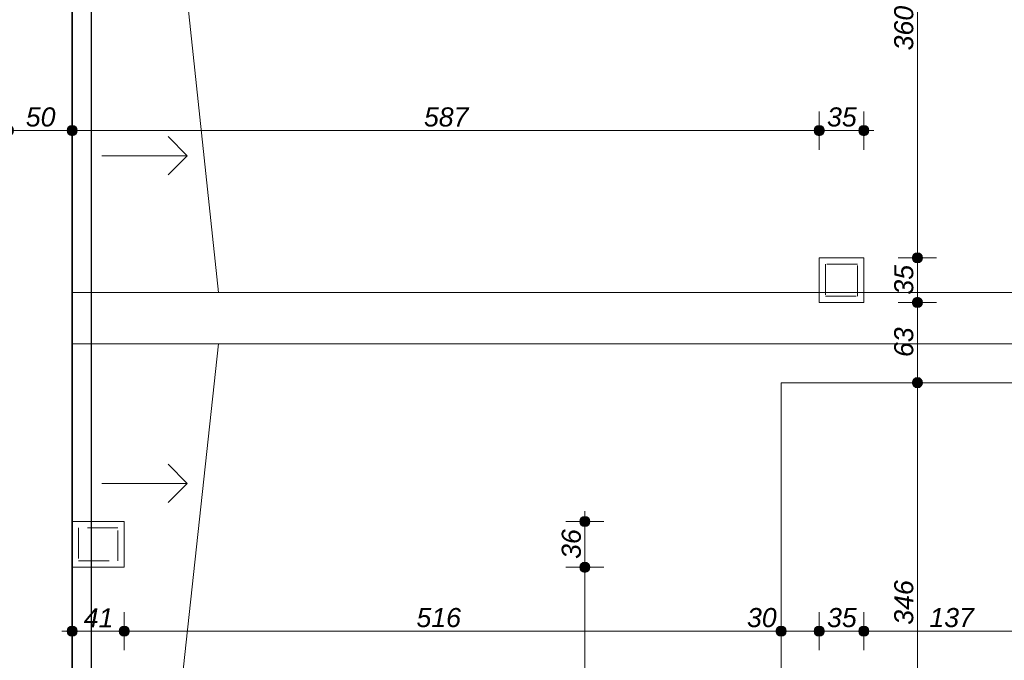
# Model space of a CAD drawing. Header units: millimetres. Extents: x -13944 to 76372, y -78836 to -36151.
# Tile 20 of 29: x 28383 to 36119, y -55103 to -50073. Entities that reach past the tile are written whole.
import ezdxf

# ---------------------------------------------------------------- set-up
doc = ezdxf.new("R2010")
doc.units = ezdxf.units.MM
doc.header["$MEASUREMENT"] = 0
doc.linetypes.add('Krawędzie ukryte', pattern=[340, 240, -100])
for name, color, linetype, lineweight in [('2D - Ogólne_Nr_pióra__1', 7, 'Continuous', 0), ('_podkład_Nr_pióra__1', 7, 'Continuous', 0), ('Konstrukcja - Ściany zew_Nr_pióra__6', 7, 'Continuous', 35), ('Wymiarowanie - Ogólne_Nr_pióra__82', 114, 'Continuous', 13)]:
    doc.layers.add(name, color=color, linetype=linetype, lineweight=lineweight)
doc.layers.add('Wymiarowanie - Ogólne', color=7, linetype='Continuous')
doc.styles.add('GENERATED_STYLE_2', font='txt')
doc.dimstyles.new('GENERATED_STYLE__1', dxfattribs={"dimtxt": 150, "dimasz": 152, "dimexe": 0.18, "dimexo": 0, "dimgap": 0.09, "dimtad": 1, "dimlfac": 0.1, "dimzin": 0, "dimdsep": 46, "dimtxsty": 'GENERATED_STYLE_2', "dimblk": 'ARROWHEAD_11', "dimblk1": 'ARROWHEAD_11', "dimblk2": 'ARROWHEAD_11', "dimcen": 0.09, "dimclrd": 114, "dimclre": 114, "dimclrt": 114, "dimazin": 0, "dimtfac": 1, "dimtdec": 4, "dimtmove": 0, "dimatfit": 3, "dimfxl": 1, "dimtolj": 1, "dimtzin": 0, "dimarcsym": 0})
doc.dimstyles.new('GENERATED_STYLE__2', dxfattribs={"dimtxt": 150, "dimasz": 152, "dimexe": 0.18, "dimexo": 0, "dimgap": 0.09, "dimtad": 1, "dimtih": 1, "dimtoh": 1, "dimlfac": 0.1, "dimzin": 0, "dimdsep": 46, "dimtxsty": 'GENERATED_STYLE_2', "dimblk": 'ARROWHEAD_11', "dimblk1": 'ARROWHEAD_11', "dimblk2": 'ARROWHEAD_11', "dimcen": 0.09, "dimclrd": 114, "dimclre": 114, "dimclrt": 114, "dimazin": 0, "dimtfac": 1, "dimtdec": 4, "dimtmove": 0, "dimatfit": 3, "dimfxl": 1, "dimtolj": 1, "dimtzin": 0, "dimarcsym": 0})

# ---------------------------------------------------------------- blocks, each defined once
blk = doc.blocks.new('*D160')
at = {"layer": 'Wymiarowanie - Ogólne_Nr_pióra__82', "linetype": 'Continuous'}
for points in [[(28334.6, -50943.7), (28331.6, -50928.4), (28322.9, -50915.4), (28309.9, -50906.8), (28294.6, -50903.7), (28279.3, -50906.8), (28266.3, -50915.4), (28257.6, -50928.4), (28254.6, -50943.7), (28257.6, -50959), (28266.3, -50972), (28279.3, -50980.7), (28294.6, -50983.7), (28309.9, -50980.7), (28322.9, -50972), (28331.6, -50959)], [(28834.6, -50943.7), (28831.6, -50928.4), (28822.9, -50915.4), (28809.9, -50906.8), (28794.6, -50903.7), (28779.3, -50906.8), (28766.3, -50915.4), (28757.6, -50928.4), (28754.6, -50943.7), (28757.6, -50959), (28766.3, -50972), (28779.3, -50980.7), (28794.6, -50983.7), (28809.9, -50980.7), (28822.9, -50972), (28831.6, -50959)]]:
    blk.add_hatch(color=256, dxfattribs=at).paths.add_polyline_path(points)
for p, q in [((28294.6, -50903.7), (28294.6, -50793.7)), ((28794.6, -50903.7), (28794.6, -50793.7)), ((28334.6, -50943.7), (28754.6, -50943.7)), ((28294.6, -51093.7), (28294.6, -50983.7)), ((28794.6, -51093.7), (28794.6, -50983.7))]:
    blk.add_line(p, q, dxfattribs=at)
for centre in [(28294.6, -50943.7), (28794.6, -50943.7)]:
    blk.add_circle(centre, 40, dxfattribs=at)
at = {"layer": 'Wymiarowanie - Ogólne_Nr_pióra__82', "insert": (28430.8, -50913.7), "char_height": 150, "attachment_point": 7, "style": 'GENERATED_STYLE_2'}
blk.add_mtext('\\A1;{\\fArial|b0|i1|c238|p38;50}', dxfattribs=at)
blk = doc.blocks.new('ARROWHEAD_11')
at = {"color": 0, "linetype": 'Continuous', "lineweight": 0}
blk.add_line((0, 0), (-1, 0), dxfattribs=at)
at = {"color": 0, "linetype": 'Continuous', "lineweight": 0, "const_width": 0.25, "flags": 128}
blk.add_lwpolyline([(-0.125, 0, 1), (0.125, 0, 1)], format="xyb", close=True, dxfattribs=at)
blk = doc.blocks.new('*D161')
at = {"layer": 'Wymiarowanie - Ogólne_Nr_pióra__82', "linetype": 'Continuous'}
for points in [[(28834.6, -50943.7), (28831.6, -50928.4), (28822.9, -50915.4), (28809.9, -50906.8), (28794.6, -50903.7), (28779.3, -50906.8), (28766.3, -50915.4), (28757.6, -50928.4), (28754.6, -50943.7), (28757.6, -50959), (28766.3, -50972), (28779.3, -50980.7), (28794.6, -50983.7), (28809.9, -50980.7), (28822.9, -50972), (28831.6, -50959)], [(34704.6, -50943.7), (34701.6, -50928.4), (34692.9, -50915.4), (34679.9, -50906.8), (34664.6, -50903.7), (34649.3, -50906.8), (34636.3, -50915.4), (34627.6, -50928.4), (34624.6, -50943.7), (34627.6, -50959), (34636.3, -50972), (34649.3, -50980.7), (34664.6, -50983.7), (34679.9, -50980.7), (34692.9, -50972), (34701.6, -50959)]]:
    blk.add_hatch(color=256, dxfattribs=at).paths.add_polyline_path(points)
for p, q in [((28794.6, -50903.7), (28794.6, -50793.7)), ((34664.6, -50903.7), (34664.6, -50793.7)), ((28834.6, -50943.7), (34624.6, -50943.7)), ((28794.6, -51093.7), (28794.6, -50983.7)), ((34664.6, -51093.7), (34664.6, -50983.7))]:
    blk.add_line(p, q, dxfattribs=at)
for centre in [(28794.6, -50943.7), (34664.6, -50943.7)]:
    blk.add_circle(centre, 40, dxfattribs=at)
at = {"layer": 'Wymiarowanie - Ogólne_Nr_pióra__82', "insert": (31558.9, -50913.7), "char_height": 150, "attachment_point": 7, "style": 'GENERATED_STYLE_2'}
blk.add_mtext('\\A1;{\\fArial|b0|i1|c238|p38;587}', dxfattribs=at)
blk = doc.blocks.new('*D162')
at = {"layer": 'Wymiarowanie - Ogólne_Nr_pióra__82', "linetype": 'Continuous'}
for points in [[(34704.6, -50943.7), (34701.6, -50928.4), (34692.9, -50915.4), (34679.9, -50906.8), (34664.6, -50903.7), (34649.3, -50906.8), (34636.3, -50915.4), (34627.6, -50928.4), (34624.6, -50943.7), (34627.6, -50959), (34636.3, -50972), (34649.3, -50980.7), (34664.6, -50983.7), (34679.9, -50980.7), (34692.9, -50972), (34701.6, -50959)], [(35054.6, -50943.7), (35051.6, -50928.4), (35042.9, -50915.4), (35029.9, -50906.8), (35014.6, -50903.7), (34999.3, -50906.8), (34986.3, -50915.4), (34977.6, -50928.4), (34974.6, -50943.7), (34977.6, -50959), (34986.3, -50972), (34999.3, -50980.7), (35014.6, -50983.7), (35029.9, -50980.7), (35042.9, -50972), (35051.6, -50959)]]:
    blk.add_hatch(color=256, dxfattribs=at).paths.add_polyline_path(points)
for p, q in [((34664.6, -50903.7), (34664.6, -50793.7)), ((35014.6, -50903.7), (35014.6, -50793.7)), ((34704.6, -50943.7), (34974.6, -50943.7)), ((35054.6, -50943.7), (35094.6, -50943.7)), ((34664.6, -51093.7), (34664.6, -50983.7)), ((35014.6, -51093.7), (35014.6, -50983.7))]:
    blk.add_line(p, q, dxfattribs=at)
for centre in [(34664.6, -50943.7), (35014.6, -50943.7)]:
    blk.add_circle(centre, 40, dxfattribs=at)
at = {"layer": 'Wymiarowanie - Ogólne_Nr_pióra__82', "insert": (34725.8, -50913.7), "char_height": 150, "attachment_point": 7, "style": 'GENERATED_STYLE_2'}
blk.add_mtext('\\A1;{\\fArial|b0|i1|c238|p38;35}', dxfattribs=at)
blk = doc.blocks.new('*D190')
at = {"layer": 'Wymiarowanie - Ogólne_Nr_pióra__82', "linetype": 'Continuous'}
for points in [[(28834.6, -54874.8), (28831.6, -54859.5), (28822.9, -54846.5), (28809.9, -54837.8), (28794.6, -54834.8), (28779.3, -54837.8), (28766.3, -54846.5), (28757.6, -54859.5), (28754.6, -54874.8), (28757.6, -54890.1), (28766.3, -54903.1), (28779.3, -54911.7), (28794.6, -54914.8), (28809.9, -54911.7), (28822.9, -54903.1), (28831.6, -54890.1)], [(29244.6, -54874.8), (29241.6, -54859.5), (29232.9, -54846.5), (29219.9, -54837.8), (29204.6, -54834.8), (29189.3, -54837.8), (29176.3, -54846.5), (29167.6, -54859.5), (29164.6, -54874.8), (29167.6, -54890.1), (29176.3, -54903.1), (29189.3, -54911.7), (29204.6, -54914.8), (29219.9, -54911.7), (29232.9, -54903.1), (29241.6, -54890.1)]]:
    blk.add_hatch(color=256, dxfattribs=at).paths.add_polyline_path(points)
for p, q in [((28794.6, -54834.8), (28794.6, -54724.8)), ((29204.6, -54834.8), (29204.6, -54724.8)), ((28714.6, -54874.8), (28754.6, -54874.8)), ((28794.6, -55024.8), (28794.6, -54914.8)), ((28834.6, -54874.8), (29164.6, -54874.8)), ((29204.6, -55024.8), (29204.6, -54914.8))]:
    blk.add_line(p, q, dxfattribs=at)
for centre in [(28794.6, -54874.8), (29204.6, -54874.8)]:
    blk.add_circle(centre, 40, dxfattribs=at)
at = {"layer": 'Wymiarowanie - Ogólne_Nr_pióra__82', "insert": (28885.8, -54844.8), "char_height": 150, "attachment_point": 7, "style": 'GENERATED_STYLE_2'}
blk.add_mtext('\\A1;{\\fArial|b0|i1|c238|p38;41}', dxfattribs=at)
blk = doc.blocks.new('*D191')
at = {"layer": 'Wymiarowanie - Ogólne_Nr_pióra__82', "linetype": 'Continuous'}
for points in [[(29244.6, -54874.8), (29241.6, -54859.5), (29232.9, -54846.5), (29219.9, -54837.8), (29204.6, -54834.8), (29189.3, -54837.8), (29176.3, -54846.5), (29167.6, -54859.5), (29164.6, -54874.8), (29167.6, -54890.1), (29176.3, -54903.1), (29189.3, -54911.7), (29204.6, -54914.8), (29219.9, -54911.7), (29232.9, -54903.1), (29241.6, -54890.1)], [(34404.7, -54874.8), (34401.7, -54859.5), (34393, -54846.5), (34380, -54837.8), (34364.7, -54834.8), (34349.4, -54837.8), (34336.4, -54846.5), (34327.7, -54859.5), (34324.7, -54874.8), (34327.7, -54890.1), (34336.4, -54903.1), (34349.4, -54911.7), (34364.7, -54914.8), (34380, -54911.7), (34393, -54903.1), (34401.7, -54890.1)]]:
    blk.add_hatch(color=256, dxfattribs=at).paths.add_polyline_path(points)
for p, q in [((29204.6, -54834.8), (29204.6, -54724.8)), ((34364.7, -54834.8), (34364.7, -54724.8)), ((29204.6, -55024.8), (29204.6, -54914.8)), ((29244.6, -54874.8), (34324.7, -54874.8)), ((34364.7, -55024.8), (34364.7, -54914.8))]:
    blk.add_line(p, q, dxfattribs=at)
for centre in [(29204.6, -54874.8), (34364.7, -54874.8)]:
    blk.add_circle(centre, 40, dxfattribs=at)
at = {"layer": 'Wymiarowanie - Ogólne_Nr_pióra__82', "char_height": 150, "attachment_point": 7, "style": 'GENERATED_STYLE_2'}
for s, insert in [('\\A1;{\\fArial|b0|i1|c238|p38;516}', (31500.1, -54844.8)), ('\\A1;{\\fArial|b0|i1|c238|p38;30}', (34097, -54844.8))]:
    blk.add_mtext(s, dxfattribs=dict(at, insert=insert))
blk = doc.blocks.new('*D192')
at = {"layer": 'Wymiarowanie - Ogólne_Nr_pióra__82', "linetype": 'Continuous'}
for points in [[(34404.7, -54874.8), (34401.7, -54859.5), (34393, -54846.5), (34380, -54837.8), (34364.7, -54834.8), (34349.4, -54837.8), (34336.4, -54846.5), (34327.7, -54859.5), (34324.7, -54874.8), (34327.7, -54890.1), (34336.4, -54903.1), (34349.4, -54911.7), (34364.7, -54914.8), (34380, -54911.7), (34393, -54903.1), (34401.7, -54890.1)], [(34704.6, -54874.8), (34701.6, -54859.5), (34692.9, -54846.5), (34679.9, -54837.8), (34664.6, -54834.8), (34649.3, -54837.8), (34636.3, -54846.5), (34627.6, -54859.5), (34624.6, -54874.8), (34627.6, -54890.1), (34636.3, -54903.1), (34649.3, -54911.7), (34664.6, -54914.8), (34679.9, -54911.7), (34692.9, -54903.1), (34701.6, -54890.1)]]:
    blk.add_hatch(color=256, dxfattribs=at).paths.add_polyline_path(points)
for p, q in [((34364.7, -54834.8), (34364.7, -54724.8)), ((34664.6, -54834.8), (34664.6, -54724.8)), ((34364.7, -55024.8), (34364.7, -54914.8)), ((34404.7, -54874.8), (34624.6, -54874.8)), ((34664.6, -55024.8), (34664.6, -54914.8))]:
    blk.add_line(p, q, dxfattribs=at)
for centre in [(34364.7, -54874.8), (34664.6, -54874.8)]:
    blk.add_circle(centre, 40, dxfattribs=at)
blk = doc.blocks.new('*D193')
at = {"layer": 'Wymiarowanie - Ogólne_Nr_pióra__82', "linetype": 'Continuous'}
for points in [[(34704.6, -54874.8), (34701.6, -54859.5), (34692.9, -54846.5), (34679.9, -54837.8), (34664.6, -54834.8), (34649.3, -54837.8), (34636.3, -54846.5), (34627.6, -54859.5), (34624.6, -54874.8), (34627.6, -54890.1), (34636.3, -54903.1), (34649.3, -54911.7), (34664.6, -54914.8), (34679.9, -54911.7), (34692.9, -54903.1), (34701.6, -54890.1)], [(35054.6, -54874.8), (35051.6, -54859.5), (35042.9, -54846.5), (35029.9, -54837.8), (35014.6, -54834.8), (34999.3, -54837.8), (34986.3, -54846.5), (34977.6, -54859.5), (34974.6, -54874.8), (34977.6, -54890.1), (34986.3, -54903.1), (34999.3, -54911.7), (35014.6, -54914.8), (35029.9, -54911.7), (35042.9, -54903.1), (35051.6, -54890.1)]]:
    blk.add_hatch(color=256, dxfattribs=at).paths.add_polyline_path(points)
for p, q in [((34664.6, -54834.8), (34664.6, -54724.8)), ((35014.6, -54834.8), (35014.6, -54724.8)), ((34664.6, -55024.8), (34664.6, -54914.8)), ((34704.6, -54874.8), (34974.6, -54874.8)), ((35014.6, -55024.8), (35014.6, -54914.8))]:
    blk.add_line(p, q, dxfattribs=at)
for centre in [(34664.6, -54874.8), (35014.6, -54874.8)]:
    blk.add_circle(centre, 40, dxfattribs=at)
at = {"layer": 'Wymiarowanie - Ogólne_Nr_pióra__82', "insert": (34725.8, -54844.8), "char_height": 150, "attachment_point": 7, "style": 'GENERATED_STYLE_2'}
blk.add_mtext('\\A1;{\\fArial|b0|i1|c238|p38;35}', dxfattribs=at)
blk = doc.blocks.new('*D194')
at = {"layer": 'Wymiarowanie - Ogólne_Nr_pióra__82', "linetype": 'Continuous'}
for points in [[(35054.6, -54874.8), (35051.6, -54859.5), (35042.9, -54846.5), (35029.9, -54837.8), (35014.6, -54834.8), (34999.3, -54837.8), (34986.3, -54846.5), (34977.6, -54859.5), (34974.6, -54874.8), (34977.6, -54890.1), (34986.3, -54903.1), (34999.3, -54911.7), (35014.6, -54914.8), (35029.9, -54911.7), (35042.9, -54903.1), (35051.6, -54890.1)], [(36426.9, -54874.8), (36423.8, -54859.5), (36415.1, -54846.5), (36402.2, -54837.8), (36386.9, -54834.8), (36371.6, -54837.8), (36358.6, -54846.5), (36349.9, -54859.5), (36346.9, -54874.8), (36349.9, -54890.1), (36358.6, -54903.1), (36371.6, -54911.7), (36386.9, -54914.8), (36402.2, -54911.7), (36415.1, -54903.1), (36423.8, -54890.1)]]:
    blk.add_hatch(color=256, dxfattribs=at).paths.add_polyline_path(points)
for p, q in [((35014.6, -54834.8), (35014.6, -54724.8)), ((36386.9, -54834.8), (36386.9, -54724.8)), ((35014.6, -55024.8), (35014.6, -54914.8)), ((35054.6, -54874.8), (36346.9, -54874.8)), ((36386.9, -55024.8), (36386.9, -54914.8))]:
    blk.add_line(p, q, dxfattribs=at)
for centre in [(35014.6, -54874.8), (36386.9, -54874.8)]:
    blk.add_circle(centre, 40, dxfattribs=at)
at = {"layer": 'Wymiarowanie - Ogólne_Nr_pióra__82', "insert": (35530, -54844.8), "char_height": 150, "attachment_point": 7, "style": 'GENERATED_STYLE_2'}
blk.add_mtext('\\A1;{\\fArial|b0|i1|c238|p38;137}', dxfattribs=at)
blk = doc.blocks.new('*D231')
at = {"layer": 'Wymiarowanie - Ogólne_Nr_pióra__82', "linetype": 'Continuous'}
for points in [[(32863.2, -54372.9), (32860.2, -54357.6), (32851.5, -54344.7), (32838.5, -54336), (32823.2, -54332.9), (32807.9, -54336), (32794.9, -54344.7), (32786.3, -54357.6), (32783.2, -54372.9), (32786.3, -54388.2), (32794.9, -54401.2), (32807.9, -54409.9), (32823.2, -54412.9), (32838.5, -54409.9), (32851.5, -54401.2), (32860.2, -54388.2)], [(32863.2, -56433.2), (32860.2, -56417.9), (32851.5, -56405), (32838.5, -56396.3), (32823.2, -56393.2), (32807.9, -56396.3), (32794.9, -56405), (32786.3, -56417.9), (32783.2, -56433.2), (32786.3, -56448.5), (32794.9, -56461.5), (32807.9, -56470.2), (32823.2, -56473.2), (32838.5, -56470.2), (32851.5, -56461.5), (32860.2, -56448.5)]]:
    blk.add_hatch(color=256, dxfattribs=at).paths.add_polyline_path(points)
for p, q in [((32783.2, -54372.9), (32673.2, -54372.9)), ((32973.2, -54372.9), (32863.2, -54372.9)), ((32823.2, -56393.2), (32823.2, -54412.9)), ((32783.2, -56433.2), (32673.2, -56433.2)), ((32973.2, -56433.2), (32863.2, -56433.2))]:
    blk.add_line(p, q, dxfattribs=at)
for centre in [(32823.2, -54372.9), (32823.2, -56433.2)]:
    blk.add_circle(centre, 40, dxfattribs=at)
at = {"layer": 'Wymiarowanie - Ogólne_Nr_pióra__82', "insert": (32793.2, -55573.8), "char_height": 150, "attachment_point": 7, "rotation": 90, "style": 'GENERATED_STYLE_2'}
blk.add_mtext('\\A1;{\\fArial|b0|i1|c238|p38;206}', dxfattribs=at)
blk = doc.blocks.new('*D232')
at = {"layer": 'Wymiarowanie - Ogólne_Nr_pióra__82', "linetype": 'Continuous'}
for points in [[(32863.2, -54012.9), (32860.2, -53997.6), (32851.5, -53984.7), (32838.5, -53976), (32823.2, -53972.9), (32807.9, -53976), (32794.9, -53984.7), (32786.3, -53997.6), (32783.2, -54012.9), (32786.3, -54028.2), (32794.9, -54041.2), (32807.9, -54049.9), (32823.2, -54052.9), (32838.5, -54049.9), (32851.5, -54041.2), (32860.2, -54028.2)], [(32863.2, -54372.9), (32860.2, -54357.6), (32851.5, -54344.7), (32838.5, -54336), (32823.2, -54332.9), (32807.9, -54336), (32794.9, -54344.7), (32786.3, -54357.6), (32783.2, -54372.9), (32786.3, -54388.2), (32794.9, -54401.2), (32807.9, -54409.9), (32823.2, -54412.9), (32838.5, -54409.9), (32851.5, -54401.2), (32860.2, -54388.2)]]:
    blk.add_hatch(color=256, dxfattribs=at).paths.add_polyline_path(points)
for p, q in [((32823.2, -53972.9), (32823.2, -53932.9)), ((32783.2, -54012.9), (32673.2, -54012.9)), ((32823.2, -54332.9), (32823.2, -54052.9)), ((32973.2, -54012.9), (32863.2, -54012.9)), ((32783.2, -54372.9), (32673.2, -54372.9)), ((32973.2, -54372.9), (32863.2, -54372.9))]:
    blk.add_line(p, q, dxfattribs=at)
for centre in [(32823.2, -54012.9), (32823.2, -54372.9)]:
    blk.add_circle(centre, 40, dxfattribs=at)
at = {"layer": 'Wymiarowanie - Ogólne_Nr_pióra__82', "insert": (32793.2, -54306.8), "char_height": 150, "attachment_point": 7, "rotation": 90, "style": 'GENERATED_STYLE_2'}
blk.add_mtext('\\A1;{\\fArial|b0|i1|c238|p38;36}', dxfattribs=at)
blk = doc.blocks.new('*D237')
at = {"layer": 'Wymiarowanie - Ogólne_Nr_pióra__82', "linetype": 'Continuous'}
for points in [[(35475.4, -52923.2), (35472.4, -52907.9), (35463.7, -52895), (35450.7, -52886.3), (35435.4, -52883.2), (35420.1, -52886.3), (35407.1, -52895), (35398.5, -52907.9), (35395.4, -52923.2), (35398.5, -52938.5), (35407.1, -52951.5), (35420.1, -52960.2), (35435.4, -52963.2), (35450.7, -52960.2), (35463.7, -52951.5), (35472.4, -52938.5)], [(35475.4, -56383.2), (35472.4, -56367.9), (35463.7, -56355), (35450.7, -56346.3), (35435.4, -56343.2), (35420.1, -56346.3), (35407.1, -56355), (35398.5, -56367.9), (35395.4, -56383.2), (35398.5, -56398.5), (35407.1, -56411.5), (35420.1, -56420.2), (35435.4, -56423.2), (35450.7, -56420.2), (35463.7, -56411.5), (35472.4, -56398.5)]]:
    blk.add_hatch(color=256, dxfattribs=at).paths.add_polyline_path(points)
for p, q in [((35395.4, -52923.2), (35285.4, -52923.2)), ((35435.4, -56343.2), (35435.4, -52963.2)), ((35585.4, -52923.2), (35475.4, -52923.2)), ((35395.4, -56383.2), (35285.4, -56383.2)), ((35585.4, -56383.2), (35475.4, -56383.2))]:
    blk.add_line(p, q, dxfattribs=at)
for centre in [(35435.4, -52923.2), (35435.4, -56383.2)]:
    blk.add_circle(centre, 40, dxfattribs=at)
at = {"layer": 'Wymiarowanie - Ogólne_Nr_pióra__82', "insert": (35405.4, -54824), "char_height": 150, "attachment_point": 7, "rotation": 90, "style": 'GENERATED_STYLE_2'}
blk.add_mtext('\\A1;{\\fArial|b0|i1|c238|p38;346}', dxfattribs=at)
blk = doc.blocks.new('*D238')
at = {"layer": 'Wymiarowanie - Ogólne_Nr_pióra__82', "linetype": 'Continuous'}
for points in [[(35475.4, -52293), (35472.4, -52277.7), (35463.7, -52264.7), (35450.7, -52256), (35435.4, -52253), (35420.1, -52256), (35407.1, -52264.7), (35398.5, -52277.7), (35395.4, -52293), (35398.5, -52308.3), (35407.1, -52321.3), (35420.1, -52329.9), (35435.4, -52333), (35450.7, -52329.9), (35463.7, -52321.3), (35472.4, -52308.3)], [(35475.4, -52923.2), (35472.4, -52907.9), (35463.7, -52895), (35450.7, -52886.3), (35435.4, -52883.2), (35420.1, -52886.3), (35407.1, -52895), (35398.5, -52907.9), (35395.4, -52923.2), (35398.5, -52938.5), (35407.1, -52951.5), (35420.1, -52960.2), (35435.4, -52963.2), (35450.7, -52960.2), (35463.7, -52951.5), (35472.4, -52938.5)]]:
    blk.add_hatch(color=256, dxfattribs=at).paths.add_polyline_path(points)
for p, q in [((35395.4, -52293), (35285.4, -52293)), ((35585.4, -52293), (35475.4, -52293)), ((35435.4, -52883.2), (35435.4, -52333)), ((35395.4, -52923.2), (35285.4, -52923.2)), ((35585.4, -52923.2), (35475.4, -52923.2))]:
    blk.add_line(p, q, dxfattribs=at)
for centre in [(35435.4, -52293), (35435.4, -52923.2)]:
    blk.add_circle(centre, 40, dxfattribs=at)
at = {"layer": 'Wymiarowanie - Ogólne_Nr_pióra__82', "insert": (35405.4, -52721.9), "char_height": 150, "attachment_point": 7, "rotation": 90, "style": 'GENERATED_STYLE_2'}
blk.add_mtext('\\A1;{\\fArial|b0|i1|c238|p38;63}', dxfattribs=at)
blk = doc.blocks.new('*D239')
at = {"layer": 'Wymiarowanie - Ogólne_Nr_pióra__82', "linetype": 'Continuous'}
for points in [[(35475.4, -51943), (35472.4, -51927.7), (35463.7, -51914.7), (35450.7, -51906), (35435.4, -51903), (35420.1, -51906), (35407.1, -51914.7), (35398.5, -51927.7), (35395.4, -51943), (35398.5, -51958.3), (35407.1, -51971.3), (35420.1, -51979.9), (35435.4, -51983), (35450.7, -51979.9), (35463.7, -51971.3), (35472.4, -51958.3)], [(35475.4, -52293), (35472.4, -52277.7), (35463.7, -52264.7), (35450.7, -52256), (35435.4, -52253), (35420.1, -52256), (35407.1, -52264.7), (35398.5, -52277.7), (35395.4, -52293), (35398.5, -52308.3), (35407.1, -52321.3), (35420.1, -52329.9), (35435.4, -52333), (35450.7, -52329.9), (35463.7, -52321.3), (35472.4, -52308.3)]]:
    blk.add_hatch(color=256, dxfattribs=at).paths.add_polyline_path(points)
for p, q in [((35395.4, -51943), (35285.4, -51943)), ((35435.4, -52253), (35435.4, -51983)), ((35585.4, -51943), (35475.4, -51943)), ((35395.4, -52293), (35285.4, -52293)), ((35585.4, -52293), (35475.4, -52293))]:
    blk.add_line(p, q, dxfattribs=at)
for centre in [(35435.4, -51943), (35435.4, -52293)]:
    blk.add_circle(centre, 40, dxfattribs=at)
at = {"layer": 'Wymiarowanie - Ogólne_Nr_pióra__82', "insert": (35405.4, -52231.8), "char_height": 150, "attachment_point": 7, "rotation": 90, "style": 'GENERATED_STYLE_2'}
blk.add_mtext('\\A1;{\\fArial|b0|i1|c238|p38;35}', dxfattribs=at)
blk = doc.blocks.new('*D240')
at = {"layer": 'Wymiarowanie - Ogólne_Nr_pióra__82', "linetype": 'Continuous'}
for points in [[(35475.4, -48343), (35472.4, -48327.7), (35463.7, -48314.7), (35450.7, -48306), (35435.4, -48303), (35420.1, -48306), (35407.1, -48314.7), (35398.5, -48327.7), (35395.4, -48343), (35398.5, -48358.3), (35407.1, -48371.3), (35420.1, -48379.9), (35435.4, -48383), (35450.7, -48379.9), (35463.7, -48371.3), (35472.4, -48358.3)], [(35475.4, -51943), (35472.4, -51927.7), (35463.7, -51914.7), (35450.7, -51906), (35435.4, -51903), (35420.1, -51906), (35407.1, -51914.7), (35398.5, -51927.7), (35395.4, -51943), (35398.5, -51958.3), (35407.1, -51971.3), (35420.1, -51979.9), (35435.4, -51983), (35450.7, -51979.9), (35463.7, -51971.3), (35472.4, -51958.3)]]:
    blk.add_hatch(color=256, dxfattribs=at).paths.add_polyline_path(points)
for p, q in [((35395.4, -48343), (35285.4, -48343)), ((35585.4, -48343), (35475.4, -48343)), ((35435.4, -51903), (35435.4, -48383)), ((35395.4, -51943), (35285.4, -51943)), ((35585.4, -51943), (35475.4, -51943))]:
    blk.add_line(p, q, dxfattribs=at)
for centre in [(35435.4, -48343), (35435.4, -51943)]:
    blk.add_circle(centre, 40, dxfattribs=at)
at = {"layer": 'Wymiarowanie - Ogólne_Nr_pióra__82', "insert": (35405.4, -50313.7), "char_height": 150, "attachment_point": 7, "rotation": 90, "style": 'GENERATED_STYLE_2'}
blk.add_mtext('\\A1;{\\fArial|b0|i1|c238|p38;360}', dxfattribs=at)

msp = doc.modelspace()

# ---------------------------------------------------------------- linework, layer by layer
at = {"color": 6}
msp.add_lwpolyline([(28944.596, -37700.678), (28944.596, -56253.018), (28390.859, -56253.018), (28390.859, -62585.152)], dxfattribs=at)
at = {"layer": '2D - Ogólne_Nr_pióra__1', "linetype": 'Continuous'}
for p, q in [((29699.674, -51140.994), (29549.674, -50990.994)), ((29029.073, -51140.994), (29699.674, -51140.994)), ((29699.674, -51140.994), (29549.674, -51290.994)), ((29699.674, -53714.119), (29549.674, -53564.119)), ((29029.073, -53714.119), (29699.674, -53714.119)), ((29699.674, -53714.119), (29549.674, -53864.119))]:
    msp.add_line(p, q, dxfattribs=at)
at = {"layer": '_podkład_Nr_pióra__1', "linetype": 'Continuous'}
for p, q in [((28794.596, -41362.978), (29943.618, -52215.966)), ((34664.596, -51942.978), (35014.596, -51942.978)), ((34664.596, -52292.978), (34664.596, -51942.978)), ((35014.596, -51942.978), (35014.596, -52292.978)), ((50719.883, -52215.966), (28794.596, -52215.966)), ((35014.596, -52292.978), (34664.596, -52292.978)), ((51191.961, -52617.243), (28794.596, -52617.243)), ((28914.371, -62143.082), (29943.618, -52617.243)), ((38464.704, -52923.241), (34364.704, -52923.241)), ((34364.704, -52923.241), (34364.704, -59722.116)), ((28794.596, -54372.941), (28794.596, -54012.941)), ((28794.596, -54012.941), (29204.596, -54012.941)), ((29204.596, -54012.941), (29204.596, -54372.941)), ((29204.596, -54372.941), (28794.596, -54372.941))]:
    msp.add_line(p, q, dxfattribs=at)
at = {"layer": '_podkład_Nr_pióra__1', "linetype": 'Krawędzie ukryte'}
for p, q in [((34964.596, -51992.978), (34714.596, -51992.978)), ((34714.596, -51992.978), (34714.596, -52242.978)), ((34964.596, -52242.978), (34964.596, -51992.978)), ((34714.596, -52242.978), (34964.596, -52242.978)), ((29154.596, -54062.941), (28844.596, -54062.941)), ((28844.596, -54062.941), (28844.596, -54322.941)), ((29154.596, -54322.941), (29154.596, -54062.941)), ((28844.596, -54322.941), (29154.596, -54322.941))]:
    msp.add_line(p, q, dxfattribs=at)
at = {"layer": 'Konstrukcja - Ściany zew_Nr_pióra__6', "linetype": 'Continuous', "flags": 128}
msp.add_lwpolyline([(28794.596, -55742.978), (28794.596, -41362.305)], dxfattribs=at)

# ---------------------------------------------------------------- dimensions: what is measured, and where the dimension line sits
at = {"layer": 'Wymiarowanie - Ogólne', "color": 114, "linetype": 'Continuous', "lineweight": 13}
for base, p1, p2, picture, middle in [((35435.424, -48342.978), (35014.596, -51942.978), (35134.596, -48342.978), '*D240', (35330.424, -50142.978)), ((35435.424, -51942.978), (35014.596, -52292.978), (35014.596, -51942.978), '*D239', (35330.424, -52117.978)), ((35435.424, -52923.241), (35104.704, -56383.241), (35609.277, -52923.241), '*D237', (35330.424, -54653.241)), ((32823.227, -54012.941), (29204.596, -54372.941), (29204.596, -54012.941), '*D232', (32718.227, -54192.941))]:
    dim = msp.add_linear_dim(base=base, p1=p1, p2=p2, angle=90, dimstyle='GENERATED_STYLE__1', dxfattribs=at)
    dim.commit()
    dim.dimension.update_dxf_attribs({"geometry": picture, "text_midpoint": middle, "dimtype": 160, "text_rotation": 90})
for base, p1, p2, picture, middle in [((28794.596, -50943.727), (28294.596, -51242.978), (28794.596, -51267.426), '*D160', (28544.596, -50838.727)), ((34664.596, -50943.727), (28794.596, -51267.426), (34664.596, -51942.978), '*D161', (31729.596, -50838.727)), ((35014.596, -50943.727), (34664.596, -51942.978), (35014.596, -51942.978), '*D162', (34839.596, -50838.727)), ((35014.596, -54874.789), (34664.596, -52292.978), (35014.596, -52292.978), '*D193', (34839.596, -54769.789)), ((29204.596, -54874.789), (28794.596, -54372.941), (29204.596, -54372.941), '*D190', (28999.596, -54769.789))]:
    dim = msp.add_linear_dim(base=base, p1=p1, p2=p2, dimstyle='GENERATED_STYLE__2', dxfattribs=at)
    dim.commit()
    dim.dimension.update_dxf_attribs({"geometry": picture, "text_midpoint": middle, "dimtype": 160})
for base, p1, p2, text, picture, middle in [((34664.596, -54874.789), (34364.704, -54426.779), (34664.596, -52292.978), '30', '*D192', (34210.875, -54769.789)), ((36386.862, -54874.789), (35014.596, -52292.978), (36386.862, -54553.241), '137', '*D194', (35700.729, -54769.789)), ((34364.704, -54874.789), (29204.596, -54372.941), (34364.704, -54426.779), '516', '*D191', (31670.821, -54769.789))]:
    dim = msp.add_linear_dim(base=base, p1=p1, p2=p2, text=text, dimstyle='GENERATED_STYLE__2', dxfattribs=at)
    dim.commit()
    dim.dimension.update_dxf_attribs({"geometry": picture, "text_midpoint": middle, "dimtype": 160})
for base, p1, p2, text, picture, middle in [((35435.424, -52292.978), (35609.277, -52923.241), (35014.596, -52292.978), '63', '*D238', (35330.424, -52608.109)), ((32823.227, -54372.941), (32414.704, -56433.241), (29204.596, -54372.941), '206', '*D231', (32718.227, -55403.091))]:
    dim = msp.add_linear_dim(base=base, p1=p1, p2=p2, angle=90, text=text, dimstyle='GENERATED_STYLE__1', dxfattribs=at)
    dim.commit()
    dim.dimension.update_dxf_attribs({"geometry": picture, "text_midpoint": middle, "dimtype": 160, "text_rotation": 90})

doc.saveas('drawing.dxf')
